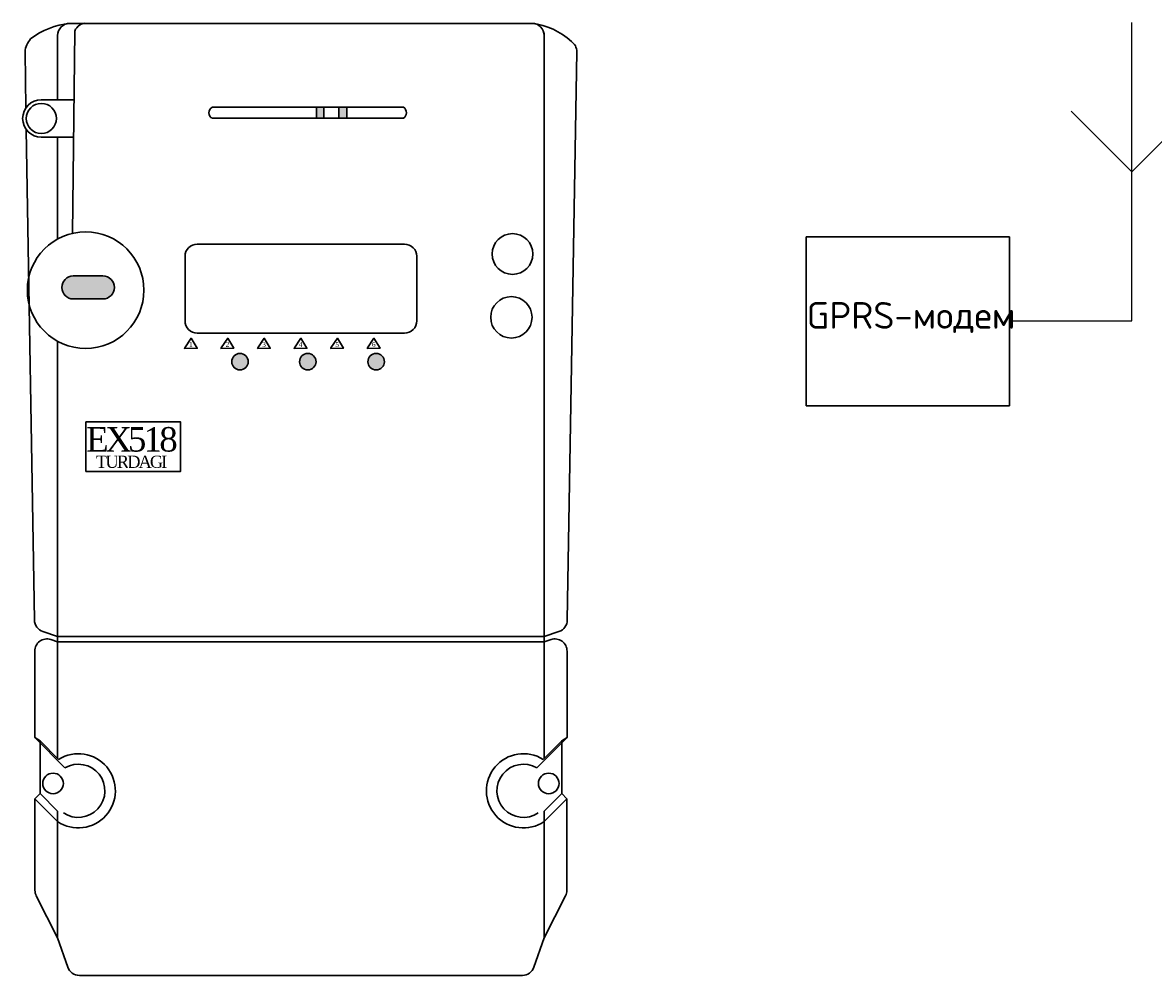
# Model space of a CAD drawing. Header units: metres. Extents: x 703615 to 712205, y 4306166 to 4311183.
# Tile 6 of 256: x 706534 to 706601, y 4306805 to 4306861. Entities that reach past the tile are written whole.
import ezdxf

# ---------------------------------------------------------------- set-up
doc = ezdxf.new("R2010")
doc.units = ezdxf.units.M
doc.header["$LTSCALE"] = 0.5
doc.layers.add('P', color=250, linetype='Continuous', lineweight=100)
doc.layers.add('ВЛ', color=5, linetype='Continuous', lineweight=70)
doc.styles.add('M1', font='isocpeur.ttf')
doc.styles.add('Times new roman', font='timesbd.ttf', dxfattribs={"height": 3})

msp = doc.modelspace()

# ---------------------------------------------------------------- hatches: boundary and pattern name
at = {"layer": 'ВЛ', "linetype": 'ByBlock', "lineweight": 30}
h = msp.add_hatch(color=0, dxfattribs=at)
h.dxf.hatch_style = 1
h.paths.add_polyline_path([(706553.519, 4306855.655), (706553.519, 4306856.311), (706553.025, 4306856.311), (706553.025, 4306855.655)])
h.paths.add_polyline_path([(706552.145, 4306856.311), (706551.709, 4306856.311), (706551.709, 4306855.655), (706552.145, 4306855.655)])
h = msp.add_hatch(color=0, dxfattribs=at)
h.dxf.hatch_style = 1
h.paths.add_polyline_path([(706539.005, 4306844.906, 1), (706539.005, 4306846.272), (706537.245, 4306846.272, 1), (706537.245, 4306844.906)])
h = msp.add_hatch(color=0, dxfattribs=at)
h.dxf.hatch_style = 1
h.paths.add_polyline_path([(706547.646, 4306841.174, 1), (706546.665, 4306841.174, 1)])
h = msp.add_hatch(color=0, dxfattribs=at)
h.dxf.hatch_style = 1
h.paths.add_polyline_path([(706551.679, 4306841.174, 1), (706550.697, 4306841.174, 1)])
h = msp.add_hatch(color=0, dxfattribs=at)
h.dxf.hatch_style = 1
h.paths.add_polyline_path([(706555.744, 4306841.174, 1), (706554.762, 4306841.174, 1)])

# ---------------------------------------------------------------- linework, layer by layer
at = {"layer": 'P', "color": 0, "linetype": 'ByBlock', "lineweight": 25}
for p, q in [((706600.179, 4306843.604, 321.544), (706600.179, 4306861.347, 321.544)), ((706600.179, 4306852.475, 321.544), (706596.576, 4306856.078, 321.544)), ((706603.781, 4306856.078, 321.544), (706600.179, 4306852.475, 321.544)), ((706592.92, 4306843.604, 321.544), (706600.179, 4306843.604, 321.544))]:
    msp.add_line(p, q, dxfattribs=at)
at = {"layer": 'P', "color": 5, "linetype": 'ByBlock', "lineweight": 30}
for p, q in [((706592.92, 4306848.604, 321.544), (706580.822, 4306848.604, 321.544)), ((706580.822, 4306848.604, 321.544), (706580.822, 4306838.549, 321.544)), ((706592.92, 4306838.549, 321.544), (706592.92, 4306848.604, 321.544)), ((706580.822, 4306838.549, 321.544), (706592.92, 4306838.549, 321.544))]:
    msp.add_line(p, q, dxfattribs=at)
at = {"layer": 'ВЛ', "color": 0, "linetype": 'ByBlock', "lineweight": 30}
for p, q in [((706537.04, 4306861.303, 321.544), (706550.777, 4306861.303, 321.544)), ((706564.515, 4306861.303, 321.544), (706550.777, 4306861.303, 321.544)), ((706565.241, 4306817.573, 321.544), (706565.241, 4306860.738, 321.544)), ((706536.314, 4306856.756, 321.544), (706536.314, 4306860.577, 321.544)), ((706565.241, 4306848.471, 321.544), (706565.241, 4306860.577, 321.544)), ((706536.314, 4306848.471, 321.544), (706536.314, 4306854.531, 321.544)), ((706536.314, 4306817.573, 321.544), (706536.314, 4306842.392, 321.544)), ((706536.314, 4306806.897, 321.544), (706536.314, 4306814.43, 321.544)), ((706565.241, 4306806.897, 321.544), (706565.241, 4306814.43, 321.544)), ((706536.919, 4306805.149, 321.544), (706536.314, 4306806.897, 321.544)), ((706564.636, 4306805.149, 321.544), (706565.241, 4306806.897, 321.544)), ((706550.777, 4306804.66, 321.544), (706537.605, 4306804.66, 321.544)), ((706550.777, 4306804.66, 321.544), (706563.95, 4306804.66, 321.544))]:
    msp.add_line(p, q, dxfattribs=at)
at = {"layer": 'ВЛ', "color": 0, "linetype": 'ByBlock', "lineweight": 30, "elevation": 321.544}
for points in [[(706537.04, 4306861.303, 0.143361), (706534.697, 4306860.372, 0.148138), (706534.374, 4306859.61), (706534.429, 4306856.275)], [(706537.195, 4306848.807), (706537.338, 4306860.839, -0.344288), (706538.054, 4306861.303)], [(706564.515, 4306861.303, -0.156768), (706566.858, 4306860.226, -0.255354), (706567.181, 4306859.61), (706566.619, 4306825.8, -0.317865), (706566.124, 4306825.124), (706565.241, 4306824.828), (706550.777, 4306824.828)], [(706534.451, 4306854.981), (706534.936, 4306825.8, 0.317865), (706535.431, 4306825.124), (706536.314, 4306824.828), (706550.777, 4306824.828)], [(706550.777, 4306842.873), (706544.615, 4306842.873, -0.414214), (706543.889, 4306843.598), (706543.889, 4306847.443, -0.414214), (706544.615, 4306848.168), (706550.777, 4306848.168)], [(706550.777, 4306842.873), (706556.94, 4306842.873, 0.414214), (706557.666, 4306843.598), (706557.666, 4306847.443, 0.414214), (706556.94, 4306848.168), (706550.777, 4306848.168)], [(706536.314, 4306806.897), (706535.043, 4306809.396, -0.1182), (706534.964, 4306809.725), (706534.964, 4306815.161), (706535.266, 4306815.482), (706535.266, 4306818.625), (706534.95, 4306818.819), (706534.95, 4306823.953, -0.510591), (706535.903, 4306824.643), (706536.314, 4306824.507), (706550.777, 4306824.507)], [(706565.241, 4306806.897), (706566.512, 4306809.396, 0.1182), (706566.591, 4306809.725), (706566.591, 4306815.161), (706566.289, 4306815.482), (706566.289, 4306818.625), (706566.605, 4306818.819), (706566.605, 4306823.953, 0.510591), (706565.652, 4306824.643), (706565.241, 4306824.507), (706550.777, 4306824.507)]]:
    msp.add_lwpolyline(points, format="xyb", dxfattribs=at)
for points in [[(706535.345, 4306856.756), (706537.289, 4306856.756)], [(706535.345, 4306854.531), (706537.263, 4306854.531)], [(706539.005, 4306846.272), (706537.245, 4306846.272)], [(706537.245, 4306844.906), (706539.005, 4306844.906)], [(706543.87, 4306841.99), (706544.251, 4306842.572), (706544.611, 4306841.969), (706543.852, 4306841.963), (706543.87, 4306841.99)], [(706546.044, 4306841.99), (706546.425, 4306842.572), (706546.785, 4306841.969), (706546.027, 4306841.963), (706546.044, 4306841.99)], [(706548.219, 4306841.99), (706548.6, 4306842.572), (706548.96, 4306841.969), (706548.201, 4306841.963), (706548.219, 4306841.99)], [(706550.394, 4306841.99), (706550.775, 4306842.572), (706551.135, 4306841.969), (706550.376, 4306841.963), (706550.394, 4306841.99)], [(706552.568, 4306841.99), (706552.949, 4306842.572), (706553.31, 4306841.969), (706552.551, 4306841.963), (706552.568, 4306841.99)], [(706554.743, 4306841.99), (706555.124, 4306842.572), (706555.484, 4306841.969), (706554.725, 4306841.963), (706554.743, 4306841.99)], [(706534.95, 4306818.819), (706536.751, 4306817.013)], [(706535.266, 4306818.625), (706536.374, 4306817.513)], [(706566.605, 4306818.819), (706564.804, 4306817.013)], [(706566.289, 4306818.625), (706565.181, 4306817.513)], [(706534.964, 4306815.161), (706536.314, 4306813.807)], [(706535.266, 4306815.482), (706536.314, 4306814.43)], [(706566.289, 4306815.482), (706565.241, 4306814.43)], [(706566.591, 4306815.161), (706565.241, 4306813.807)]]:
    msp.add_lwpolyline(points, dxfattribs=at)
msp.add_lwpolyline([(706545.521, 4306856.311), (706556.876, 4306856.311, -0.546931), (706556.876, 4306855.655), (706545.521, 4306855.655, -0.664377)], format="xyb", close=True, dxfattribs=at)
for points in [[(706551.709, 4306856.311), (706552.145, 4306856.311), (706552.145, 4306855.655), (706551.709, 4306855.655)], [(706553.025, 4306856.311), (706553.519, 4306856.311), (706553.519, 4306855.655), (706553.025, 4306855.655)], [(706537.994, 4306837.586), (706543.626, 4306837.586), (706543.626, 4306834.649), (706537.994, 4306834.649)]]:
    msp.add_lwpolyline(points, close=True, dxfattribs=at)
at = {"layer": 'ВЛ', "color": 0, "linetype": 'ByBlock', "lineweight": 30}
for centre, radius in [((706535.345, 4306855.643, 321.544), 0.895), ((706537.98, 4306845.431, 321.544), 3.466), ((706563.358, 4306847.582, 321.544), 1.212), ((706563.293, 4306843.813, 321.544), 1.231), ((706547.155, 4306841.174, 321.544), 0.491), ((706551.188, 4306841.174, 321.544), 0.491), ((706555.253, 4306841.174, 321.544), 0.491), ((706536.041, 4306816.081, 321.544), 0.613), ((706565.514, 4306816.081, 321.544), 0.613)]:
    msp.add_circle(centre, radius, dxfattribs=at)
for centre, radius, start, end in [((706537.04, 4306860.577, 321.544), 0.726, 90, 180), ((706564.515, 4306860.577, 321.544), 0.726, 0, 90), ((706535.345, 4306855.643, 321.544), 1.112, 90, 270), ((706537.245, 4306845.589, 321.544), 0.683, 90, 270), ((706539.005, 4306845.589, 321.544), 0.683, 270, 90), ((706537.542, 4306815.641, 321.544), 2.207, 236.19636, 121.95301), ((706564.013, 4306815.641, 321.544), 2.207, 58.04699, 303.80364), ((706537.542, 4306815.641, 321.544), 1.584, 236.19636, 119.9609), ((706564.013, 4306815.641, 321.544), 1.584, 60.0391, 303.80364), ((706537.605, 4306805.386, 321.544), 0.726, 199.06837, 270), ((706563.95, 4306805.386, 321.544), 0.726, 270, 340.93163)]:
    msp.add_arc(centre, radius, start, end, dxfattribs=at)

# ---------------------------------------------------------------- texts
at = {"lineweight": 30, "insert": (706587.057, 4306843.801, -469.56), "char_height": 1.5871, "attachment_point": 5, "style": 'M1'}
msp.add_mtext_dynamic_manual_height_columns('GPRS-модем', width=23.80624, gutter_width=16.676, heights=[0], dxfattribs=at)
at = {"color": 0, "linetype": 'ByBlock', "width": 24.73456, "attachment_point": 5, "style": 'Times new roman'}
for s, insert, char_height in [('{\\fTimes New Roman|b0|i0|c204|p18;1}', (706544.237, 4306842.199, 321.544), 0.29035), ('{\\fTimes New Roman|b0|i0|c204|p18;2}', (706546.411, 4306842.199, 321.544), 0.29035), ('{\\fTimes New Roman|b0|i0|c204|p18;3}', (706548.586, 4306842.199, 321.544), 0.29035), ('{\\fTimes New Roman|b0|i0|c204|p18;4}', (706550.761, 4306842.199, 321.544), 0.29035), ('{\\fTimes New Roman|b0|i0|c204|p18;5}', (706552.935, 4306842.199, 321.544), 0.29035), ('{\\fTimes New Roman|b0|i0|c204|p18;6}', (706555.11, 4306842.199, 321.544), 0.29035), ('{\\fTimes New Roman|b0|i0|c204|p18;\\T0.8;EX518}', (706540.649, 4306836.541, 321.544), 1.45173), ('{\\fTimes New Roman|b0|i0|c204|p18;\\T0.8;TURDAGI}', (706540.684, 4306835.214, 321.544), 0.72586)]:
    msp.add_mtext(s, dxfattribs=dict(at, insert=insert, char_height=char_height))

doc.saveas('drawing.dxf')
